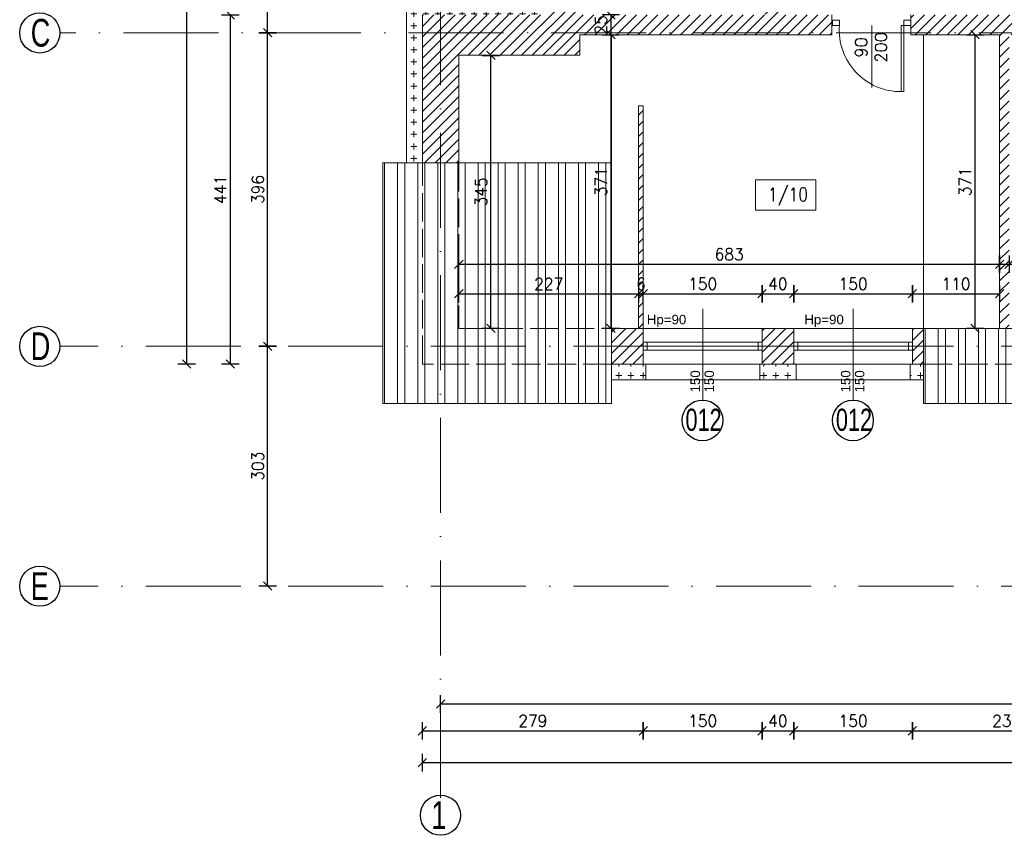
# Model space of a CAD drawing. Header units: millimetres. Extents: x -37273 to 136949, y -1495242345 to -598.
# Tile 2 of 38: x 40329 to 41573, y -22716 to -21686. Entities that reach past the tile are written whole.
import ezdxf

# ---------------------------------------------------------------- set-up
doc = ezdxf.new("R2010")
doc.units = ezdxf.units.MM
doc.linetypes.add('ACAD_ISO02W100', pattern=[15, 12, -3])
doc.linetypes.add('ACAD_ISO10W100', pattern=[18, 12, -3, 0, -3])
for name, color, linetype, lineweight in [('A-DRZ', 3, 'Continuous', 13), ('A-OKN', 3, 'Continuous', 13), ('F-BIL-OP', 103, 'Continuous', 9), ('urządzenia', 252, 'Continuous', 0), ('wymiarowannie', 253, 'Continuous', 5), ('ściany', 190, 'Continuous', 25)]:
    doc.layers.add(name, color=color, linetype=linetype, lineweight=lineweight)
for name, color, linetype in [('OPISY', 4, 'Continuous'), ('wym', 1, 'Continuous'), ('ściana', 7, 'Continuous')]:
    doc.layers.add(name, color=color, linetype=linetype)
doc.styles.add('op2', font='arial.ttf')
doc.styles.add('SIMPLEX', font='simplex', dxfattribs={"width": 0.85})
doc.styles.get("Standard").update_dxf_attribs({"font": 'arial.ttf'})
doc.styles.add('WYM_50', font='simplex.shx', dxfattribs={"width": 0.95})
doc.dimstyles.new('50', dxfattribs={"dimtxt": 15, "dimasz": 0.15, "dimexe": 13, "dimexo": 30, "dimgap": 5, "dimtad": 1, "dimdec": 0, "dimrnd": 0.5, "dimzin": 1, "dimdsep": 46, "dimtxsty": 'WYM_50', "dimblk": 'A', "dimcen": 3, "dimdle": 5, "dimse1": 1, "dimse2": 1, "dimclrd": 256, "dimclre": 256, "dimclrt": 2, "dimaunit": 1, "dimadec": 0, "dimazin": 0, "dimtfac": 0.32, "dimtdec": 0, "dimtix": 1, "dimtmove": 1, "dimatfit": 3, "dimldrblk": 'A', "dimfxl": 1, "dimtvp": 0.08, "dimtolj": 1, "dimtzin": 1, "dimarcsym": 0})
pattern_1 = [(90, (-14158.83, -10.478), (-15.24, 0), [7.62, -7.62]), (180, (-14155.02, -6.668), (0, -15.24), [7.62, -7.62])]

# ---------------------------------------------------------------- blocks, each defined once
blk = doc.blocks.new('A')
at = {"color": 7, "linetype": 'Continuous'}
blk.add_line((-35.3, -35.3), (35.3, 35.3), dxfattribs=at)
at = {"color": 1, "linetype": 'Continuous'}
blk.add_line((0, 73.6), (0, -73.6), dxfattribs=at)
blk = doc.blocks.new('*D2538')
at = {"layer": 'Defpoints', "color": 0, "lineweight": 13, "ltscale": 3}
for p in [(40838, -22120.6), (43668, -22120.6), (43668, -22624.1)]:
    blk.add_point(p, dxfattribs=at)
at = {"layer": 'wym', "lineweight": -2}
blk.add_line((40838.1, -22624.1), (43667.8, -22624.1), dxfattribs=at)
at = {"layer": 'wym', "lineweight": -2, "ltscale": 3, "xscale": 0.15, "yscale": 0.15, "zscale": 0.15, "rotation": 180}
blk.add_blockref('A', (40838, -22624.1), dxfattribs=at)
at = {"layer": 'wym', "lineweight": -2, "ltscale": 3, "xscale": 0.15, "yscale": 0.15, "zscale": 0.15}
blk.add_blockref('A', (43668, -22624.1), dxfattribs=at)
at = {"layer": 'wym', "color": 2, "ltscale": 3, "insert": (42253, -22611.6), "char_height": 15, "attachment_point": 5, "style": 'WYM_50'}
blk.add_mtext('\\A1;2830', dxfattribs=at)
blk = doc.blocks.new('*D2496')
at = {"layer": 'Defpoints', "color": 0, "lineweight": 13, "ltscale": 3}
for p in [(41111, -22031.8), (40884, -22046.2), (41111, -22046.2)]:
    blk.add_point(p, dxfattribs=at)
at = {"layer": 'wym', "lineweight": -2}
blk.add_line((40884.1, -22031.8), (41110.8, -22031.8), dxfattribs=at)
at = {"layer": 'wym', "lineweight": -2, "ltscale": 3, "xscale": 0.15, "yscale": 0.15, "zscale": 0.15, "rotation": 180}
blk.add_blockref('A', (40884, -22031.8), dxfattribs=at)
at = {"layer": 'wym', "lineweight": -2, "ltscale": 3, "xscale": 0.15, "yscale": 0.15, "zscale": 0.15}
blk.add_blockref('A', (41111, -22031.8), dxfattribs=at)
at = {"layer": 'wym', "color": 2, "ltscale": 3, "insert": (40997.5, -22019.3), "char_height": 15, "attachment_point": 5, "style": 'WYM_50'}
blk.add_mtext('\\A1;227', dxfattribs=at)
blk = doc.blocks.new('*D2512')
at = {"layer": 'Defpoints', "color": 0, "lineweight": 13, "ltscale": 3}
for p in [(40924.5, -21730.6), (40961.3, -21730.6), (40961.3, -22075.6)]:
    blk.add_point(p, dxfattribs=at)
at = {"layer": 'wym', "lineweight": -2}
blk.add_line((40924.5, -22075.4), (40924.5, -21730.7), dxfattribs=at)
at = {"layer": 'wym', "lineweight": -2, "ltscale": 3, "xscale": 0.15, "yscale": 0.15, "zscale": 0.15}
for p, rotation in [((40924.5, -21730.6), 90), ((40924.5, -22075.6), 270)]:
    blk.add_blockref('A', p, dxfattribs=dict(at, rotation=rotation))
at = {"layer": 'wym', "color": 2, "ltscale": 3, "insert": (40912, -21903.1), "char_height": 15, "attachment_point": 5, "rotation": 90, "style": 'WYM_50'}
blk.add_mtext('\\A1;345', dxfattribs=at)
blk = doc.blocks.new('*D2514')
at = {"layer": 'Defpoints', "color": 0, "lineweight": 13, "ltscale": 3}
for p in [(40884, -21991.7), (41567, -21991.7), (41567, -21994.5)]:
    blk.add_point(p, dxfattribs=at)
at = {"layer": 'wym', "lineweight": -2}
blk.add_line((40884.1, -21994.5), (41566.8, -21994.5), dxfattribs=at)
at = {"layer": 'wym', "lineweight": -2, "ltscale": 3, "xscale": 0.15, "yscale": 0.15, "zscale": 0.15, "rotation": 180}
blk.add_blockref('A', (40884, -21994.5), dxfattribs=at)
at = {"layer": 'wym', "lineweight": -2, "ltscale": 3, "xscale": 0.15, "yscale": 0.15, "zscale": 0.15}
blk.add_blockref('A', (41567, -21994.5), dxfattribs=at)
at = {"layer": 'wym', "color": 2, "ltscale": 3, "insert": (41225.5, -21982), "char_height": 15, "attachment_point": 5, "style": 'WYM_50'}
blk.add_mtext('\\A1;683', dxfattribs=at)
blk = doc.blocks.new('*D2525')
at = {"layer": 'Defpoints', "color": 0, "lineweight": 13, "ltscale": 3}
for p in [(40861, -22493.9), (42463, -22493.9), (42463, -22550)]:
    blk.add_point(p, dxfattribs=at)
at = {"layer": 'wym', "lineweight": -2}
blk.add_line((40861.1, -22550), (42462.8, -22550), dxfattribs=at)
at = {"layer": 'wym', "lineweight": -2, "ltscale": 3, "xscale": 0.15, "yscale": 0.15, "zscale": 0.15, "rotation": 180}
blk.add_blockref('A', (40861, -22550), dxfattribs=at)
at = {"layer": 'wym', "lineweight": -2, "ltscale": 3, "xscale": 0.15, "yscale": 0.15, "zscale": 0.15}
blk.add_blockref('A', (42463, -22550), dxfattribs=at)
at = {"layer": 'wym', "color": 2, "ltscale": 3, "insert": (41662, -22537.5), "char_height": 15, "attachment_point": 5, "style": 'WYM_50'}
blk.add_mtext('\\A1;1602', dxfattribs=at)
blk = doc.blocks.new('*D2528')
at = {"layer": 'Defpoints', "color": 0, "lineweight": 13, "ltscale": 3}
for p in [(41117, -22112), (40838, -22120.6), (41117, -22583.9)]:
    blk.add_point(p, dxfattribs=at)
at = {"layer": 'wym', "lineweight": -2}
blk.add_line((40838.1, -22583.9), (41116.8, -22583.9), dxfattribs=at)
at = {"layer": 'wym', "lineweight": -2, "ltscale": 3, "xscale": 0.15, "yscale": 0.15, "zscale": 0.15, "rotation": 180}
blk.add_blockref('A', (40838, -22583.9), dxfattribs=at)
at = {"layer": 'wym', "lineweight": -2, "ltscale": 3, "xscale": 0.15, "yscale": 0.15, "zscale": 0.15}
blk.add_blockref('A', (41117, -22583.9), dxfattribs=at)
at = {"layer": 'wym', "color": 2, "ltscale": 3, "insert": (40977.5, -22571.4), "char_height": 15, "attachment_point": 5, "style": 'WYM_50'}
blk.add_mtext('\\A1;279', dxfattribs=at)
blk = doc.blocks.new('*D2559')
at = {"layer": 'Defpoints', "color": 0, "lineweight": 13, "ltscale": 3}
for p in [(40991, -20870.6), (40540.2, -22120.6), (40991, -22120.6)]:
    blk.add_point(p, dxfattribs=at)
at = {"layer": 'wym', "lineweight": -2}
blk.add_line((40540.2, -20870.7), (40540.2, -22120.4), dxfattribs=at)
at = {"layer": 'wym', "lineweight": -2, "ltscale": 3, "xscale": 0.15, "yscale": 0.15, "zscale": 0.15}
for p, rotation in [((40540.2, -20870.6), 90), ((40540.2, -22120.6), 270)]:
    blk.add_blockref('A', p, dxfattribs=dict(at, rotation=rotation))
at = {"layer": 'wym', "color": 2, "ltscale": 3, "insert": (40527.7, -21495.6), "char_height": 15, "attachment_point": 5, "rotation": 90, "style": 'WYM_50'}
blk.add_mtext('\\A1;1250', dxfattribs=at)
blk = doc.blocks.new('*D2541')
at = {"layer": 'Defpoints', "color": 0, "lineweight": 13, "ltscale": 3}
for p in [(40585.7, -22098.1), (40642.5, -22098.1), (40585.7, -22401.1)]:
    blk.add_point(p, dxfattribs=at)
at = {"layer": 'wym', "lineweight": -2}
blk.add_line((40642.5, -22400.9), (40642.5, -22098.2), dxfattribs=at)
at = {"layer": 'wym', "lineweight": -2, "ltscale": 3, "xscale": 0.15, "yscale": 0.15, "zscale": 0.15}
for p, rotation in [((40642.5, -22098.1), 90), ((40642.5, -22401.1), 270)]:
    blk.add_blockref('A', p, dxfattribs=dict(at, rotation=rotation))
at = {"layer": 'wym', "color": 2, "ltscale": 3, "insert": (40630, -22249.6), "char_height": 15, "attachment_point": 5, "rotation": 90, "style": 'WYM_50'}
blk.add_mtext('\\A1;303', dxfattribs=at)
blk = doc.blocks.new('*D2542')
at = {"layer": 'Defpoints', "color": 0, "lineweight": 13, "ltscale": 3}
for p in [(40585.7, -21702.1), (40642.5, -21702.1), (40585.7, -22098.1)]:
    blk.add_point(p, dxfattribs=at)
at = {"layer": 'wym', "lineweight": -2}
blk.add_line((40642.5, -22097.9), (40642.5, -21702.2), dxfattribs=at)
at = {"layer": 'wym', "lineweight": -2, "ltscale": 3, "xscale": 0.15, "yscale": 0.15, "zscale": 0.15}
for p, rotation in [((40642.5, -21702.1), 90), ((40642.5, -22098.1), 270)]:
    blk.add_blockref('A', p, dxfattribs=dict(at, rotation=rotation))
at = {"layer": 'wym', "color": 2, "ltscale": 3, "insert": (40630, -21900.1), "char_height": 15, "attachment_point": 5, "rotation": 90, "style": 'WYM_50'}
blk.add_mtext('\\A1;396', dxfattribs=at)
blk = doc.blocks.new('*D2543')
at = {"layer": 'Defpoints', "color": 0, "lineweight": 13, "ltscale": 3}
for p in [(40585.7, -20893.1), (40642.5, -20893.1), (40585.7, -21702.1)]:
    blk.add_point(p, dxfattribs=at)
at = {"layer": 'wym', "lineweight": -2}
blk.add_line((40642.5, -21701.9), (40642.5, -20893.2), dxfattribs=at)
at = {"layer": 'wym', "lineweight": -2, "ltscale": 3, "xscale": 0.15, "yscale": 0.15, "zscale": 0.15}
for p, rotation in [((40642.5, -20893.1), 90), ((40642.5, -21702.1), 270)]:
    blk.add_blockref('A', p, dxfattribs=dict(at, rotation=rotation))
at = {"layer": 'wym', "color": 2, "ltscale": 3, "insert": (40630, -21297.6), "char_height": 15, "attachment_point": 5, "rotation": 90, "style": 'WYM_50'}
blk.add_mtext('\\A1;809', dxfattribs=at)
blk = doc.blocks.new('*D2558')
at = {"layer": 'Defpoints', "color": 0, "lineweight": 13, "ltscale": 3}
for p in [(40839.6, -21679.6), (40595.3, -22120.6), (40839.6, -22120.6)]:
    blk.add_point(p, dxfattribs=at)
at = {"layer": 'wym', "lineweight": -2}
blk.add_line((40595.3, -21679.7), (40595.3, -22120.4), dxfattribs=at)
at = {"layer": 'wym', "lineweight": -2, "ltscale": 3, "xscale": 0.15, "yscale": 0.15, "zscale": 0.15}
for p, rotation in [((40595.3, -21679.6), 90), ((40595.3, -22120.6), 270)]:
    blk.add_blockref('A', p, dxfattribs=dict(at, rotation=rotation))
at = {"layer": 'wym', "color": 2, "ltscale": 3, "insert": (40582.8, -21900.1), "char_height": 15, "attachment_point": 5, "rotation": 90, "style": 'WYM_50'}
blk.add_mtext('\\A1;441', dxfattribs=at)
blk = doc.blocks.new('*D2500')
at = {"layer": 'Defpoints', "color": 0, "lineweight": 13, "ltscale": 3}
for p in [(41457, -22031.8), (41307, -22082.4), (41457, -22082.4)]:
    blk.add_point(p, dxfattribs=at)
at = {"layer": 'wym', "lineweight": -2}
blk.add_line((41307.1, -22031.8), (41456.8, -22031.8), dxfattribs=at)
at = {"layer": 'wym', "lineweight": -2, "ltscale": 3, "xscale": 0.15, "yscale": 0.15, "zscale": 0.15, "rotation": 180}
blk.add_blockref('A', (41307, -22031.8), dxfattribs=at)
at = {"layer": 'wym', "lineweight": -2, "ltscale": 3, "xscale": 0.15, "yscale": 0.15, "zscale": 0.15}
blk.add_blockref('A', (41457, -22031.8), dxfattribs=at)
at = {"layer": 'wym', "color": 2, "ltscale": 3, "insert": (41382, -22019.3), "char_height": 15, "attachment_point": 5, "style": 'WYM_50'}
blk.add_mtext('\\A1;150', dxfattribs=at)
blk = doc.blocks.new('*D2513')
at = {"layer": 'Defpoints', "color": 0, "lineweight": 13, "ltscale": 3}
for p in [(41213.9, -21704.6), (41536.1, -21704.6), (41213.9, -22075.6)]:
    blk.add_point(p, dxfattribs=at)
at = {"layer": 'wym', "lineweight": -2}
blk.add_line((41536.1, -22075.4), (41536.1, -21704.7), dxfattribs=at)
at = {"layer": 'wym', "lineweight": -2, "ltscale": 3, "xscale": 0.15, "yscale": 0.15, "zscale": 0.15}
for p, rotation in [((41536.1, -21704.6), 90), ((41536.1, -22075.6), 270)]:
    blk.add_blockref('A', p, dxfattribs=dict(at, rotation=rotation))
at = {"layer": 'wym', "color": 2, "ltscale": 3, "insert": (41523.6, -21890.1), "char_height": 15, "attachment_point": 5, "rotation": 90, "style": 'WYM_50'}
blk.add_mtext('\\A1;371', dxfattribs=at)
blk = doc.blocks.new('*D2531')
at = {"layer": 'Defpoints', "color": 0, "lineweight": 13, "ltscale": 3}
for p in [(41307, -22110.1), (41457, -22110.1), (41457, -22583.9)]:
    blk.add_point(p, dxfattribs=at)
at = {"layer": 'wym', "lineweight": -2}
blk.add_line((41307.1, -22583.9), (41456.8, -22583.9), dxfattribs=at)
at = {"layer": 'wym', "lineweight": -2, "ltscale": 3, "xscale": 0.15, "yscale": 0.15, "zscale": 0.15, "rotation": 180}
blk.add_blockref('A', (41307, -22583.9), dxfattribs=at)
at = {"layer": 'wym', "lineweight": -2, "ltscale": 3, "xscale": 0.15, "yscale": 0.15, "zscale": 0.15}
blk.add_blockref('A', (41457, -22583.9), dxfattribs=at)
at = {"layer": 'wym', "color": 2, "ltscale": 3, "insert": (41382, -22571.4), "char_height": 15, "attachment_point": 5, "style": 'WYM_50'}
blk.add_mtext('\\A1;150', dxfattribs=at)
blk = doc.blocks.new('*D2498')
at = {"layer": 'Defpoints', "color": 0, "lineweight": 13, "ltscale": 3}
for p in [(41267, -22031.8), (41117, -22075.6), (41267, -22075.6)]:
    blk.add_point(p, dxfattribs=at)
at = {"layer": 'wym', "lineweight": -2}
blk.add_line((41117.1, -22031.8), (41266.8, -22031.8), dxfattribs=at)
at = {"layer": 'wym', "lineweight": -2, "ltscale": 3, "xscale": 0.15, "yscale": 0.15, "zscale": 0.15, "rotation": 180}
blk.add_blockref('A', (41117, -22031.8), dxfattribs=at)
at = {"layer": 'wym', "lineweight": -2, "ltscale": 3, "xscale": 0.15, "yscale": 0.15, "zscale": 0.15}
blk.add_blockref('A', (41267, -22031.8), dxfattribs=at)
at = {"layer": 'wym', "color": 2, "ltscale": 3, "insert": (41192, -22019.3), "char_height": 15, "attachment_point": 5, "style": 'WYM_50'}
blk.add_mtext('\\A1;150', dxfattribs=at)
blk = doc.blocks.new('*D2529')
at = {"layer": 'Defpoints', "color": 0, "lineweight": 13, "ltscale": 3}
for p in [(41117, -22083.4), (41267, -22083.4), (41267, -22583.9)]:
    blk.add_point(p, dxfattribs=at)
at = {"layer": 'ściana', "lineweight": -2, "ltscale": 3}
blk.add_line((41117.1, -22583.9), (41266.8, -22583.9), dxfattribs=at)
at = {"layer": 'ściana', "lineweight": -2, "ltscale": 3, "xscale": 0.15, "yscale": 0.15, "zscale": 0.15, "rotation": 180}
blk.add_blockref('A', (41117, -22583.9), dxfattribs=at)
at = {"layer": 'ściana', "lineweight": -2, "ltscale": 3, "xscale": 0.15, "yscale": 0.15, "zscale": 0.15}
blk.add_blockref('A', (41267, -22583.9), dxfattribs=at)
at = {"layer": 'ściana', "color": 2, "lineweight": 13, "ltscale": 3, "insert": (41192, -22571.4), "char_height": 15, "attachment_point": 5, "style": 'WYM_50'}
blk.add_mtext('\\A1;150', dxfattribs=at)
blk = doc.blocks.new('*D2574')
at = {"layer": 'Defpoints', "color": 0, "lineweight": 13, "ltscale": 3}
for p in [(41100.4, -21704.6), (41076, -22075.6), (41100.4, -22075.6)]:
    blk.add_point(p, dxfattribs=at)
at = {"layer": 'wym', "lineweight": -2}
blk.add_line((41076, -21704.7), (41076, -22075.4), dxfattribs=at)
at = {"layer": 'wym', "lineweight": -2, "ltscale": 3, "xscale": 0.15, "yscale": 0.15, "zscale": 0.15}
for p, rotation in [((41076, -21704.6), 90), ((41076, -22075.6), 270)]:
    blk.add_blockref('A', p, dxfattribs=dict(at, rotation=rotation))
at = {"layer": 'wym', "color": 2, "ltscale": 3, "insert": (41063.5, -21890.1), "char_height": 15, "attachment_point": 5, "rotation": 90, "style": 'WYM_50'}
blk.add_mtext('\\A1;371', dxfattribs=at)
blk = doc.blocks.new('*D2573')
at = {"layer": 'Defpoints', "color": 0, "lineweight": 13, "ltscale": 3}
for p in [(41100.4, -21679.6), (41076, -21704.6), (41100.4, -21704.6)]:
    blk.add_point(p, dxfattribs=at)
at = {"layer": 'wym', "lineweight": -2}
for p, q in [((41076, -21679.4), (41076, -21679.3)), ((41076, -21679.6), (41076, -21704.6)), ((41076, -21704.7), (41076, -21704.9))]:
    blk.add_line(p, q, dxfattribs=at)
at = {"layer": 'wym', "lineweight": -2, "ltscale": 3, "xscale": 0.15, "yscale": 0.15, "zscale": 0.15}
for p, rotation in [((41076, -21679.6), 270), ((41076, -21704.6), 90)]:
    blk.add_blockref('A', p, dxfattribs=dict(at, rotation=rotation))
at = {"layer": 'wym', "color": 2, "ltscale": 3, "insert": (41063.5, -21692.1), "char_height": 15, "attachment_point": 5, "rotation": 90, "style": 'WYM_50'}
blk.add_mtext('\\A1;25', dxfattribs=at)
blk = doc.blocks.new('*D2497')
at = {"layer": 'Defpoints', "color": 0, "lineweight": 13, "ltscale": 3}
for p in [(41111, -21994.3), (41117, -21994.3), (41117, -22031.8)]:
    blk.add_point(p, dxfattribs=at)
at = {"layer": 'wym', "lineweight": -2}
for p, q in [((41110.8, -22031.8), (41110.7, -22031.8)), ((41111, -22031.8), (41117, -22031.8)), ((41117.1, -22031.8), (41117.3, -22031.8))]:
    blk.add_line(p, q, dxfattribs=at)
at = {"layer": 'wym', "lineweight": -2, "ltscale": 3, "xscale": 0.15, "yscale": 0.15, "zscale": 0.15}
blk.add_blockref('A', (41111, -22031.8), dxfattribs=at)
at = {"layer": 'wym', "lineweight": -2, "ltscale": 3, "xscale": 0.15, "yscale": 0.15, "zscale": 0.15, "rotation": 180}
blk.add_blockref('A', (41117, -22031.8), dxfattribs=at)
at = {"layer": 'wym', "color": 2, "ltscale": 3, "insert": (41114, -22019.3), "char_height": 15, "attachment_point": 5, "style": 'WYM_50'}
blk.add_mtext('\\A1;6', dxfattribs=at)
blk = doc.blocks.new('*D2499')
at = {"layer": 'Defpoints', "color": 0, "lineweight": 13, "ltscale": 3}
for p in [(41307, -22031.8), (41267, -22063.5), (41307, -22075.6)]:
    blk.add_point(p, dxfattribs=at)
at = {"layer": 'wym', "lineweight": -2}
blk.add_line((41267.1, -22031.8), (41306.8, -22031.8), dxfattribs=at)
at = {"layer": 'wym', "lineweight": -2, "ltscale": 3, "xscale": 0.15, "yscale": 0.15, "zscale": 0.15, "rotation": 180}
blk.add_blockref('A', (41267, -22031.8), dxfattribs=at)
at = {"layer": 'wym', "lineweight": -2, "ltscale": 3, "xscale": 0.15, "yscale": 0.15, "zscale": 0.15}
blk.add_blockref('A', (41307, -22031.8), dxfattribs=at)
at = {"layer": 'wym', "color": 2, "ltscale": 3, "insert": (41287, -22019.3), "char_height": 15, "attachment_point": 5, "style": 'WYM_50'}
blk.add_mtext('\\A1;40', dxfattribs=at)
blk = doc.blocks.new('*D2530')
at = {"layer": 'Defpoints', "color": 0, "lineweight": 13, "ltscale": 3}
for p in [(41267, -22110.1), (41307, -22110.1), (41307, -22583.9)]:
    blk.add_point(p, dxfattribs=at)
at = {"layer": 'wym', "lineweight": -2}
blk.add_line((41267.1, -22583.9), (41306.8, -22583.9), dxfattribs=at)
at = {"layer": 'wym', "lineweight": -2, "ltscale": 3, "xscale": 0.15, "yscale": 0.15, "zscale": 0.15, "rotation": 180}
blk.add_blockref('A', (41267, -22583.9), dxfattribs=at)
at = {"layer": 'wym', "lineweight": -2, "ltscale": 3, "xscale": 0.15, "yscale": 0.15, "zscale": 0.15}
blk.add_blockref('A', (41307, -22583.9), dxfattribs=at)
at = {"layer": 'wym', "color": 2, "ltscale": 3, "insert": (41287, -22571.4), "char_height": 15, "attachment_point": 5, "style": 'WYM_50'}
blk.add_mtext('\\A1;40', dxfattribs=at)
blk = doc.blocks.new('DRZWI80')
at = {"layer": 'A-DRZ'}
for points in [[(63149.5, 25780.3), (63149.5, 25851.4)], [(63186.5, 25780.3), (63186.5, 25856.3)]]:
    blk.add_lwpolyline(points, dxfattribs=at)
at = {"layer": 'A-DRZ', "extrusion": (0, 0, -1)}
for points in [[(-63186.5, 25780.3), (-63183.5, 25780.3), (-63183.5, 25856.3)], [(-63186.5, 25856.3), (-63183.5, 25856.3)]]:
    blk.add_lwpolyline(points, dxfattribs=at)
at = {"layer": 'A-DRZ'}
for points in [[(63104.5, 25774.3), (63104.5, 25780.3), (63112.5, 25780.3), (63112.5, 25774.3)], [(63194.5, 25774.3), (63194.5, 25780.3), (63186.5, 25780.3), (63186.5, 25774.3)]]:
    blk.add_lwpolyline(points, close=True, dxfattribs=at)
at = {"layer": 'A-DRZ', "color": 1}
blk.add_arc((63182.8, 25785.8), 70.5, 89.4084, 184.4877, dxfattribs=at)
blk = doc.blocks.new('GFT43')
at = {"layer": 'A-DRZ'}
blk.add_blockref('DRZWI80', (-63194.5, -25774.3), dxfattribs=at)
blk = doc.blocks.new('*D2501')
at = {"layer": 'Defpoints', "color": 0, "lineweight": 13, "ltscale": 3}
for p in [(41567, -22031.8), (41457, -22053.6), (41567, -22053.6)]:
    blk.add_point(p, dxfattribs=at)
at = {"layer": 'wym', "lineweight": -2}
blk.add_line((41457.1, -22031.8), (41566.8, -22031.8), dxfattribs=at)
at = {"layer": 'wym', "lineweight": -2, "ltscale": 3, "xscale": 0.15, "yscale": 0.15, "zscale": 0.15, "rotation": 180}
blk.add_blockref('A', (41457, -22031.8), dxfattribs=at)
at = {"layer": 'wym', "lineweight": -2, "ltscale": 3, "xscale": 0.15, "yscale": 0.15, "zscale": 0.15}
blk.add_blockref('A', (41567, -22031.8), dxfattribs=at)
at = {"layer": 'wym', "color": 2, "ltscale": 3, "insert": (41512, -22019.3), "char_height": 15, "attachment_point": 5, "style": 'WYM_50'}
blk.add_mtext('\\A1;110', dxfattribs=at)
blk = doc.blocks.new('*D2515')
at = {"layer": 'Defpoints', "color": 0, "lineweight": 13, "ltscale": 3}
for p in [(41567, -21962.3), (41579, -21962.3), (41579, -21994.5)]:
    blk.add_point(p, dxfattribs=at)
at = {"layer": 'wym', "lineweight": -2}
for p, q in [((41567.1, -21994.5), (41578.8, -21994.5)), ((41579, -21994.5), (41613.1, -21994.5))]:
    blk.add_line(p, q, dxfattribs=at)
at = {"layer": 'wym', "lineweight": -2, "ltscale": 3, "xscale": 0.15, "yscale": 0.15, "zscale": 0.15, "rotation": 180}
blk.add_blockref('A', (41567, -21994.5), dxfattribs=at)
at = {"layer": 'wym', "lineweight": -2, "ltscale": 3, "xscale": 0.15, "yscale": 0.15, "zscale": 0.15}
blk.add_blockref('A', (41579, -21994.5), dxfattribs=at)
at = {"layer": 'wym', "color": 2, "ltscale": 3, "insert": (41597.9, -21982), "char_height": 15, "attachment_point": 5, "style": 'WYM_50'}
blk.add_mtext('\\A1;12', dxfattribs=at)
blk = doc.blocks.new('*D2532')
at = {"layer": 'Defpoints', "color": 0, "lineweight": 13, "ltscale": 3}
for p in [(41457, -22110.1), (41695, -22110.1), (41695, -22583.9)]:
    blk.add_point(p, dxfattribs=at)
at = {"layer": 'wym', "lineweight": -2}
blk.add_line((41457.1, -22583.9), (41694.8, -22583.9), dxfattribs=at)
at = {"layer": 'wym', "lineweight": -2, "ltscale": 3, "xscale": 0.15, "yscale": 0.15, "zscale": 0.15, "rotation": 180}
blk.add_blockref('A', (41457, -22583.9), dxfattribs=at)
at = {"layer": 'wym', "lineweight": -2, "ltscale": 3, "xscale": 0.15, "yscale": 0.15, "zscale": 0.15}
blk.add_blockref('A', (41695, -22583.9), dxfattribs=at)
at = {"layer": 'wym', "color": 2, "ltscale": 3, "insert": (41576, -22571.4), "char_height": 15, "attachment_point": 5, "style": 'WYM_50'}
blk.add_mtext('\\A1;238', dxfattribs=at)

msp = doc.modelspace()

# ---------------------------------------------------------------- hatches: boundary and pattern name
at = {"layer": 'wymiarowannie', "lineweight": 13, "ltscale": 3}
h = msp.add_hatch(dxfattribs=at)
h.set_pattern_fill('CROSS', color=1, scale=0.6, angle=45)
h.set_pattern_definition(pattern_1)
h.paths.add_polyline_path([(40861, -21679.55), (40991, -21679.55), (40991, -21653.95), (40991, -21650.95), (40971, -21650.95), (40971, -21659.55), (40861, -21659.55)])
h.paths.add_polyline_path([(40818, -21866.51), (40838, -21866.51), (40838, -21702.05), (40818, -21702.05)])
h.paths.add_polyline_path([(40818, -21702.05), (40818, -21679.55), (40818, -21659.55), (40838, -21659.55), (40861, -21659.55), (40861, -21679.55), (40838, -21679.55), (40838, -21702.05)])
h = msp.add_hatch(dxfattribs=at)
h.set_pattern_fill('ANSI31', color=5, scale=3)
h.set_pattern_definition([(45, (40837.995, -22098.051), (-6.73519, 6.73519), [])])
h.paths.add_polyline_path([(42012, -21704.55), (42012, -21702.05), (42346.22, -21702.05), (42346.22, -21704.55), (42200.01, -21704.55), (42200.01, -21768.77), (42175, -21768.77), (42175, -22075.55), (42163, -22075.55), (42163, -21704.55)])
h.paths.add_polyline_path([(41455, -21704.55), (41455, -21702.05), (41719, -21702.05), (41719, -21704.55), (41579, -21704.55), (41579, -22075.55), (41567, -22075.55), (41567, -21704.55)])
h.paths.add_polyline_path([(42463, -21679.55), (42525, -21679.55), (42525, -21659.55), (42537, -21659.55), (42537, -21679.55), (42682, -21679.55), (42682, -21704.55), (42485, -21704.55), (42485, -22075.55), (42463, -22075.55)])
h.paths.add_polyline_path([(40861, -21866.51), (40861, -21702.05), (41355, -21702.05), (41355, -21704.55), (41037, -21704.55), (41037, -21730.55), (40884, -21730.55), (40884, -21866.51)])
h.paths.add_polyline_path([(41819, -21704.55), (41819, -21702.05), (41912, -21702.05), (41912, -21704.55), (41871, -21704.55), (41871, -22075.55), (41885, -22075.55), (41885, -22098.05), (41845, -22098.05), (41845, -22075.55), (41859, -22075.55), (41859, -21704.55)])
h.paths.add_polyline_path([(40861, -21702.05), (40861, -21679.55), (40991, -21679.55), (40991, -21653.95), (41037, -21653.95), (41037, -21679.55), (41271, -21679.55), (41271, -21648.55), (41291, -21648.55), (41291, -21679.55), (41355, -21679.55), (41355, -21702.05)])
h.paths.add_polyline_path([(42012, -21702.05), (42012, -21679.55), (42346.22, -21679.55), (42346.22, -21702.05)])
h.paths.add_polyline_path([(42444, -21915.55), (42444, -21865.55), (42460, -21865.55), (42460, -21704.55), (42446.22, -21704.55), (42446.22, -21679.55), (42463, -21679.55), (42463, -22075.55), (42460, -22075.55), (42460, -21915.55)])
h.paths.add_polyline_path([(41455, -21702.05), (41455, -21679.55), (41719, -21679.55), (41719, -21702.05)])
h.paths.add_polyline_path([(40838, -21702.05), (40861, -21702.05), (40861, -21866.51), (40838, -21866.51)])
h.paths.add_polyline_path([(41819, -21702.05), (41819, -21679.55), (41912, -21679.55), (41912, -21702.05)])
h.paths.add_polyline_path([(40838, -21702.05), (40838, -21679.55), (40861, -21679.55), (40861, -21702.05)])
h.paths.add_polyline_path([(41074.73, -21676.76), (41074.73, -21707.34), (41052.23, -21707.34), (41052.23, -21676.76)], flags=9)
h.paths.add_polyline_path([(41074.73, -21651.8), (41074.73, -21681.69), (41052.23, -21681.69), (41052.23, -21651.8)], flags=9)
h.paths.add_polyline_path([(41866.26, -22030.59), (41837.73, -22030.59), (41837.73, -22008.09), (41866.26, -22008.09)], flags=9)
h.paths.add_polyline_path([(41892.26, -22030.59), (41863.73, -22030.59), (41863.73, -22008.09), (41892.26, -22008.09)], flags=9)
h.paths.add_polyline_path([(41898.28, -21993.25), (41870.42, -21993.25), (41870.42, -21970.75), (41898.28, -21970.75)], flags=9)
h = msp.add_hatch(dxfattribs=at)
h.set_pattern_fill('ANSI31', color=5, scale=3)
h.set_pattern_definition([(45, (41110.995, -22075.551), (-6.7352, 6.7352), [])])
h.paths.add_polyline_path([(41117, -22075.55), (41117, -21794.55), (41111, -21794.55), (41111, -22075.55)])
h.paths.add_polyline_path([(41105.83, -22008.09), (41105.83, -22030.59), (41122.16, -22030.59), (41122.16, -22008.09)], flags=24)
h = msp.add_hatch(dxfattribs=at)
h.set_pattern_fill('STEEL', color=252, scale=8, angle=45)
h.set_pattern_definition([(90, (40866.378, -15902.6), (-25.4, 0), []), (90, (40857.398, -15893.618), (-25.4, 0), [])])
h.paths.add_polyline_path([(40788, -22170.55), (40788, -22120.55), (40788, -21866.51), (40838, -21866.51), (41077, -21866.51), (41077, -22170.55)])
h = msp.add_hatch(dxfattribs=at)
h.set_pattern_fill('ANSI31', color=5, scale=3)
h.set_pattern_definition([(45, (41076.995, -22120.551), (-6.7352, 6.7352), [])])
h.paths.add_polyline_path([(41077, -22098.05), (41077, -22075.55), (41117, -22075.55), (41117, -22098.05)])
h.paths.add_polyline_path([(41077, -22120.55), (41077, -22098.05), (41117, -22098.05), (41117, -22120.55)])
h.paths.add_polyline_path([(41267, -22120.55), (41267, -22098.05), (41307, -22098.05), (41307, -22120.55)])
h.paths.add_polyline_path([(41267, -22098.05), (41267, -22075.55), (41307, -22075.55), (41307, -22098.05)])
h.paths.add_polyline_path([(41457, -22120.55), (41457, -22098.05), (41471, -22098.05), (41471, -22120.55)])
h.paths.add_polyline_path([(41457, -22098.05), (41457, -22075.55), (41471, -22075.55), (41471, -22098.05)])
h = msp.add_hatch(dxfattribs=at)
h.set_pattern_fill('STEEL', color=252, scale=8, angle=45)
h.set_pattern_definition([(90, (41549.378, -15902.6), (-25.4, 0), []), (90, (41540.398, -15893.618), (-25.4, 0), [])])
h.paths.add_polyline_path([(41471, -22075.55), (41471, -22170.55), (41681, -22170.55), (41681, -22075.55)])
h = msp.add_hatch(dxfattribs=at)
h.set_pattern_fill('CROSS', color=1, scale=0.6, angle=45)
h.set_pattern_definition(pattern_1)
h.paths.add_polyline_path([(41264, -22140.55), (41310, -22140.55), (41310, -22120.55), (41307, -22120.55), (41267, -22120.55), (41264, -22120.55)])
h.paths.add_polyline_path([(41077, -22140.55), (41120, -22140.55), (41120, -22120.55), (41117, -22120.55), (41077, -22120.55)])
h.paths.add_polyline_path([(41454, -22140.55), (41471, -22140.55), (41471, -22120.55), (41457, -22120.55), (41454, -22120.55)])

# ---------------------------------------------------------------- linework, layer by layer
at = {"layer": 'A-OKN'}
for p, q in [((41267, -22075.55), (41117, -22075.55)), ((41457, -22075.55), (41307, -22075.55)), ((41267, -22093.05), (41117, -22093.05)), ((41267, -22093.05), (41117, -22093.05)), ((41122, -22093.05), (41122, -22103.05)), ((41122, -22093.05), (41122, -22103.05)), ((41122, -22098.05), (41262, -22098.05)), ((41122, -22098.05), (41262, -22098.05)), ((41262, -22093.05), (41262, -22103.05)), ((41262, -22093.05), (41262, -22103.05)), ((41457, -22093.05), (41307, -22093.05)), ((41457, -22093.05), (41307, -22093.05)), ((41312, -22093.05), (41312, -22103.05)), ((41312, -22093.05), (41312, -22103.05)), ((41312, -22098.05), (41452, -22098.05)), ((41312, -22098.05), (41452, -22098.05)), ((41452, -22093.05), (41452, -22103.05)), ((41452, -22093.05), (41452, -22103.05)), ((41267, -22103.05), (41117, -22103.05)), ((41267, -22103.05), (41117, -22103.05)), ((41457, -22103.05), (41307, -22103.05)), ((41457, -22103.05), (41307, -22103.05)), ((41267, -22120.55), (41117, -22120.55)), ((41457, -22120.55), (41307, -22120.55))]:
    msp.add_line(p, q, dxfattribs=at)
for points in [[(41120, -22140.55), (41264, -22140.55)], [(41310, -22140.55), (41454, -22140.55)]]:
    msp.add_lwpolyline(points, dxfattribs=at)
at = {"layer": 'F-BIL-OP', "color": 0}
msp.add_lwpolyline([(41258.79, -21887.9), (41334.74, -21887.9), (41334.74, -21926.29), (41258.79, -21926.29)], close=True, dxfattribs=at)
at = {"layer": 'urządzenia'}
for p, q in [((41077, -22120.55), (41077, -21704.55)), ((41471, -22120.55), (41471, -21704.55))]:
    msp.add_line(p, q, dxfattribs=at)
at = {"layer": 'wymiarowannie', "color": 251, "linetype": 'ACAD_ISO10W100', "lineweight": 13, "ltscale": 10}
for p, q in [((40861, -22668.72), (40861, -20612.74)), ((42381.3, -21702.05), (40380.11, -21702.05)), ((43850.3, -22098.05), (40380.11, -22098.05)), ((43850.3, -22401.05), (40380.11, -22401.05))]:
    msp.add_line(p, q, dxfattribs=at)
at = {"layer": 'wymiarowannie', "color": 0, "lineweight": 13, "ltscale": 3}
msp.add_line((41037, -21704.55), (41037, -21730.55), dxfattribs=at)
at = {"layer": 'wymiarowannie', "color": 252, "linetype": 'ACAD_ISO02W100', "lineweight": 13, "ltscale": 3}
for p, q in [((40838, -22120.55), (40838, -21866.51)), ((40884, -21866.51), (40884, -22075.55)), ((40884, -22075.55), (41077, -22075.55)), ((41077, -22120.55), (40838, -22120.55)), ((41471, -22120.55), (41681, -22120.55))]:
    msp.add_line(p, q, dxfattribs=at)
at = {"layer": 'wymiarowannie', "ltscale": 3}
for p, q in [((41192, -22050.69), (41192, -22166.01)), ((41382, -22050.69), (41382, -22166.01))]:
    msp.add_line(p, q, dxfattribs=at)
at = {"layer": 'wymiarowannie', "color": 1, "lineweight": 13, "ltscale": 3}
msp.add_line((41457, -22075.55), (41457, -22120.55), dxfattribs=at)
at = {"layer": 'wymiarowannie', "color": 5, "lineweight": 13, "ltscale": 3}
for points in [[(40838, -21866.51), (41077, -21866.51), (41077, -22170.55), (40788, -22170.55), (40788, -22120.55)], [(40788, -22120.55), (40788, -21866.51), (40838, -21866.51)]]:
    msp.add_lwpolyline(points, dxfattribs=at)
msp.add_lwpolyline([(41681, -22075.55), (41471, -22075.55), (41471, -22170.55), (41681, -22170.55)], close=True, dxfattribs=at)
at = {"layer": 'ściana', "lineweight": 13, "ltscale": 3}
for p, q in [((40838, -21679.55), (40838, -21866.51)), ((41355, -21679.55), (41355, -21704.55)), ((41455, -21704.55), (41455, -21679.55)), ((41037, -21704.55), (41355, -21704.55)), ((41037, -21704.55), (41037, -21730.55)), ((41455, -21704.55), (41567, -21704.55)), ((41567, -21704.55), (41567, -22075.55)), ((41037, -21730.55), (40884, -21730.55)), ((40884, -21730.55), (40884, -21866.51)), ((41117, -21794.55), (41111, -21794.55)), ((41111, -21794.55), (41111, -22075.55)), ((41117, -21794.55), (41117, -22075.55)), ((40838, -21866.51), (40884, -21866.51)), ((41077, -22075.55), (41077, -22120.55)), ((41077, -22075.55), (41117, -22075.55)), ((41117, -22075.55), (41117, -22120.55)), ((41267, -22075.55), (41267, -22120.55)), ((41267, -22075.55), (41307, -22075.55)), ((41307, -22075.55), (41307, -22120.55)), ((41307, -22075.55), (41307, -22120.55)), ((41457, -22075.55), (41471, -22075.55)), ((41457, -22075.55), (41457, -22120.55)), ((41471, -22075.55), (41471, -22120.55)), ((41579, -22075.55), (41567, -22075.55)), ((41077, -22120.55), (41117, -22120.55)), ((41267, -22120.55), (41307, -22120.55)), ((41457, -22120.55), (41471, -22120.55))]:
    msp.add_line(p, q, dxfattribs=at)
at = {"layer": 'ściana', "color": 1, "lineweight": 13, "ltscale": 3}
for points in [[(40818, -21659.55), (40818, -21866.51)], [(41120, -22120.55), (41120, -22140.55)], [(41264, -22120.55), (41264, -22140.55)], [(41310, -22120.55), (41310, -22140.55)], [(41454, -22120.55), (41454, -22140.55)], [(41077, -22140.55), (41120, -22140.55)], [(41264, -22140.55), (41310, -22140.55)], [(41454, -22140.55), (41471, -22140.55)]]:
    msp.add_lwpolyline(points, dxfattribs=at)
at = {"layer": 'ściana', "lineweight": 13, "ltscale": 3}
msp.add_lwpolyline([(40838, -21679.55), (40838, -21866.51)], dxfattribs=at)
at = {"layer": 'ściany', "color": 5, "ltscale": 100}
for centre, radius in [((40354.71, -21702.25), 25.39), ((40354.71, -22098.25), 25.39), ((41191.81, -22191.76), 25.74), ((41381.81, -22191.76), 25.74), ((40354.71, -22401.25), 25.39), ((40860.81, -22690.51), 25.39)]:
    msp.add_circle(centre, radius, dxfattribs=at)

# ---------------------------------------------------------------- block references
at = {"layer": 'A-DRZ', "xscale": -1.1, "yscale": 1.1, "zscale": 1.1, "rotation": 180}
msp.add_blockref('GFT43', (41455, -21686.23), dxfattribs=at)

# ---------------------------------------------------------------- texts
at = {"layer": 'A-DRZ', "insert": (41404.68, -21720.56), "char_height": 15, "attachment_point": 5, "rotation": 90}
msp.add_mtext('\\pxqc;{\\Fsimplex|c238;90\\P\\pq*;\\Fsimplex|c0;2\\Fsimplex|c238;00}', dxfattribs=at)
at = {"layer": 'F-BIL-OP', "color": 0, "style": 'SIMPLEX', "width": 0.85}
msp.add_text('1/10', height=17, dxfattribs=at).set_placement((41274.37, -21914.76))
at = {"layer": 'OPISY', "color": 4, "ltscale": 3, "style": 'op2', "width": 0.7}
for s, height, p in [('C', 35, (40343.26, -21719.54)), ('D', 35, (40343.26, -22115.54)), ('012', 28, (41170.26, -22204.94)), ('012', 28, (41360.26, -22204.94)), ('E', 35, (40343.26, -22418.54)), ('1', 35, (40849.35, -22707.8))]:
    msp.add_text(s, height=height, dxfattribs=at).set_placement(p)
at = {"layer": 'urządzenia', "char_height": 12, "attachment_point": 5}
for insert in [(41146.36, -22066.16), (41345.36, -22066.16)]:
    msp.add_mtext('Hp=90', dxfattribs=dict(at, insert=insert))
at = {"layer": 'wymiarowannie', "color": 1, "lineweight": 13, "ltscale": 3, "char_height": 12, "attachment_point": 5, "rotation": 90}
for insert in [(41182.69, -22142.43), (41372.69, -22142.43)]:
    msp.add_mtext('150', dxfattribs=dict(at, insert=insert))
at = {"layer": 'wymiarowannie', "color": 1, "lineweight": 13, "ltscale": 3, "char_height": 12, "width": 30.7607, "attachment_point": 5, "rotation": 90}
for insert in [(41200.35, -22142.43), (41390.35, -22142.43)]:
    msp.add_mtext('150', dxfattribs=dict(at, insert=insert))

# ---------------------------------------------------------------- dimensions: what is measured, and where the dimension line sits
at = {"layer": 'wym'}
for base, p1, p2, picture, middle in [((40540.24, -22120.55), (40991, -20870.55), (40991, -22120.55), '*D2559', (40527.74, -21495.55)), ((40642.49, -20893.05), (40585.74, -21702.05), (40585.74, -20893.05), '*D2543', (40629.99, -21297.55)), ((40595.34, -22120.55), (40839.6, -21679.55), (40839.6, -22120.55), '*D2558', (40582.84, -21900.05)), ((41075.98, -21704.55), (41100.36, -21679.55), (41100.36, -21704.55), '*D2573', (41063.48, -21692.05)), ((40642.49, -21702.05), (40585.74, -22098.05), (40585.74, -21702.05), '*D2542', (40629.99, -21900.05)), ((41075.98, -22075.55), (41100.36, -21704.55), (41100.36, -22075.55), '*D2574', (41063.48, -21890.05)), ((41536.13, -21704.55), (41213.87, -22075.55), (41213.87, -21704.55), '*D2513', (41523.63, -21890.05)), ((40924.54, -21730.55), (40961.3, -22075.55), (40961.3, -21730.55), '*D2512', (40912.04, -21903.05)), ((40642.49, -22098.05), (40585.74, -22401.05), (40585.74, -22098.05), '*D2541', (40629.99, -22249.55))]:
    dim = msp.add_linear_dim(base=base, p1=p1, p2=p2, angle=90, dimstyle='50', override={"dimblk": 'A', "dimfxl": 0, "dimarcsym": 1}, dxfattribs=at)
    dim.commit()
    dim.dimension.update_dxf_attribs({"geometry": picture, "text_midpoint": middle})
dim = msp.add_linear_dim(base=(41579, -21994.5), p1=(41567, -21962.33), p2=(41579, -21962.33), dimstyle='50', override={"dimblk": 'A', "dimfxl": 0, "dimarcsym": 1}, dxfattribs=at)
dim.commit()
dim.dimension.update_dxf_attribs({"geometry": '*D2515', "text_midpoint": (41597.94, -21994.5), "dimtype": 160})
for base, p1, p2, picture, middle in [((41567, -21994.5), (40884, -21991.68), (41567, -21991.68), '*D2514', (41225.5, -21982)), ((41117, -22031.84), (41111, -21994.3), (41117, -21994.3), '*D2497', (41114, -22019.34)), ((41111, -22031.84), (40884, -22046.23), (41111, -22046.23), '*D2496', (40997.5, -22019.34)), ((41267, -22031.84), (41117, -22075.55), (41267, -22075.55), '*D2498', (41192, -22019.34)), ((41307, -22031.84), (41267, -22063.49), (41307, -22075.55), '*D2499', (41287, -22019.34)), ((41457, -22031.84), (41307, -22082.43), (41457, -22082.43), '*D2500', (41382, -22019.34)), ((41567, -22031.84), (41457, -22053.63), (41567, -22053.63), '*D2501', (41512, -22019.34)), ((41117, -22583.88), (40838, -22120.55), (41117, -22112.04), '*D2528', (40977.5, -22571.38)), ((41307, -22583.88), (41267, -22110.12), (41307, -22110.12), '*D2530', (41287, -22571.38)), ((41457, -22583.88), (41307, -22110.12), (41457, -22110.12), '*D2531', (41382, -22571.38)), ((41695, -22583.88), (41457, -22110.12), (41695, -22110.12), '*D2532', (41576, -22571.38)), ((43668, -22624.05), (40838, -22120.55), (43668, -22120.55), '*D2538', (42253, -22611.55)), ((42463, -22549.95), (40861, -22493.89), (42463, -22493.89), '*D2525', (41662, -22537.45))]:
    dim = msp.add_linear_dim(base=base, p1=p1, p2=p2, dimstyle='50', override={"dimblk": 'A', "dimfxl": 0, "dimarcsym": 1}, dxfattribs=at)
    dim.commit()
    dim.dimension.update_dxf_attribs({"geometry": picture, "text_midpoint": middle})
at = {"layer": 'ściana', "lineweight": 13, "ltscale": 3}
dim = msp.add_linear_dim(base=(41267, -22583.88), p1=(41117, -22083.39), p2=(41267, -22083.39), dimstyle='50', override={"dimblk": 'A', "dimfxl": 0, "dimarcsym": 1}, dxfattribs=at)
dim.commit()
dim.dimension.update_dxf_attribs({"geometry": '*D2529', "text_midpoint": (41192, -22571.38)})

doc.saveas('drawing.dxf')
